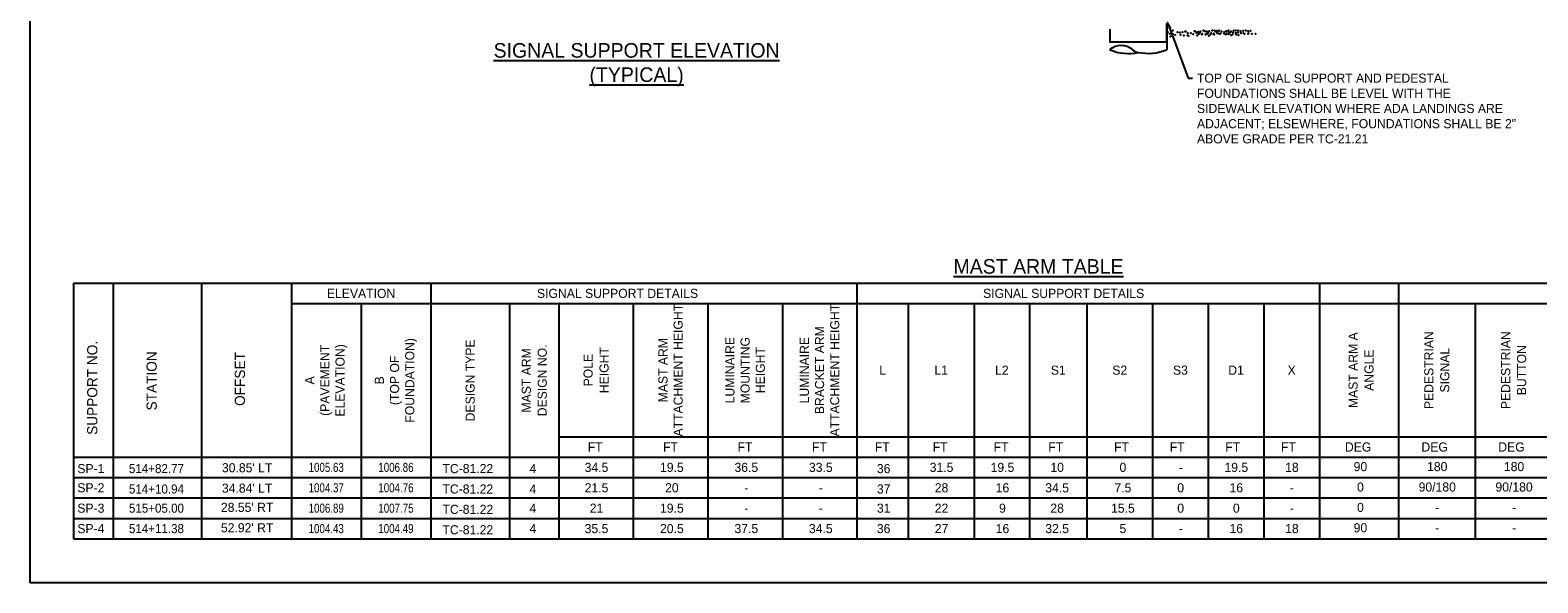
# Model space of a CAD drawing. Header units: feet. Extents: x -492 to 323056, y -198 to 581286.
# Tile 5 of 29: x 63.56 to 84.25, y -138.07 to -130.48. Entities that reach past the tile are written whole.
import ezdxf
from ezdxf import colors
from ezdxf.entities.mleader import LeaderData, LeaderLine
from ezdxf.enums import TextEntityAlignment as Align
from ezdxf.math import Vec2, Vec3

# ---------------------------------------------------------------- set-up
doc = ezdxf.new("R2010")
doc.units = ezdxf.units.FT
doc.header["$MEASUREMENT"] = 0
doc.layers.add('COLUMNS', color=6, linetype='Continuous', plot=False)
for name, color, linetype in [('SH_Data', 7, 'Continuous'), ('ST_Details', 4, 'Continuous'), ('TEXT-DED', 10, 'Continuous')]:
    doc.layers.add(name, color=color, linetype=linetype)
doc.styles.add('Slanted-Normal', font='font31.shx', dxfattribs={"height": 0.14})

msp = doc.modelspace()

# ---------------------------------------------------------------- linework, layer by layer
at = {"layer": 'COLUMNS', "color": 1}
msp.add_lwpolyline([(63.55946, -138.06895), (63.55946, -117.31895), (93.93446, -117.31895), (93.93446, -138.06895)], close=True, dxfattribs=at)
at = {"layer": 'SH_Data'}
for p, q in [((64.15318, -133.95572), (91.8209, -133.95572)), ((64.15318, -133.95572), (64.15318, -137.46396)), ((64.69962, -133.95572), (64.69962, -137.46396)), ((65.91064, -133.95572), (65.91064, -137.46396)), ((67.14362, -133.95572), (67.14362, -137.46396)), ((69.05664, -133.95572), (69.05664, -137.46396)), ((74.90272, -133.95572), (74.90272, -137.46396)), ((81.25039, -133.95572), (81.25039, -137.46396)), ((82.33383, -133.95572), (82.33383, -137.46396)), ((67.14362, -134.23572), (91.8209, -134.23572)), ((68.10013, -134.23572), (68.10013, -137.46396)), ((70.13842, -134.23572), (70.13842, -137.46396)), ((70.81574, -134.23572), (70.81574, -137.46396)), ((71.83532, -134.23572), (71.83532, -137.46396)), ((72.85923, -134.23572), (72.85923, -137.46396)), ((73.88097, -134.23572), (73.88097, -137.46396)), ((75.60807, -134.23572), (75.60807, -137.46396)), ((76.51042, -134.23572), (76.51042, -137.46396)), ((77.27344, -134.23572), (77.27344, -137.46396)), ((78.05896, -134.23572), (78.05896, -137.46396)), ((78.9613, -134.23572), (78.9613, -137.46396)), ((79.72433, -134.23572), (79.72433, -137.46396)), ((80.48736, -134.23572), (80.48736, -137.46396)), ((83.38795, -134.23572), (83.38795, -137.46396)), ((70.81574, -136.06396), (91.8209, -136.06396)), ((64.15318, -136.34396), (91.8209, -136.34396)), ((64.15318, -137.46396), (91.8209, -137.46396))]:
    msp.add_line(p, q, dxfattribs=at)
at = {"layer": 'SH_Data', "color": 247}
for p in [(79.1687, -130.5097), (79.19485, -130.53323), (79.23668, -130.48616), (79.23668, -130.48616), (79.23668, -130.48616), (79.23668, -130.53584), (79.23668, -130.53584), (79.30205, -130.5097), (79.30205, -130.5097), (79.33604, -130.51493), (79.37003, -130.51231), (79.37003, -130.51231), (79.40925, -130.49924), (79.40925, -130.49924), (79.41685, -130.49963), (79.44299, -130.52316), (79.48483, -130.52578), (79.48483, -130.52578), (79.53757, -130.49628), (79.5502, -130.49963), (79.5502, -130.49963), (79.56371, -130.51981), (79.58419, -130.50486), (79.60555, -130.52242), (79.60555, -130.52242), (79.61818, -130.50224), (79.61818, -130.50224), (79.63954, -130.53288), (79.6574, -130.48917), (79.6574, -130.48917), (79.67092, -130.49628), (79.67092, -130.49628), (79.69518, -130.49963), (79.70491, -130.50151), (79.71014, -130.53288), (79.72132, -130.52316), (79.7389, -130.49889), (79.7389, -130.49889), (79.76316, -130.52578), (79.76316, -130.52578), (79.77812, -130.48582), (79.77812, -130.48582), (79.80297, -130.52995), (79.80785, -130.4855), (79.80785, -130.4855), (79.82853, -130.49963), (79.82853, -130.49963), (79.84184, -130.49073), (79.84707, -130.5221), (79.86496, -130.49896), (79.87542, -130.53557), (79.87583, -130.48811), (79.87583, -130.48811), (79.89413, -130.52995), (79.90679, -130.50158), (79.90679, -130.50158), (79.94078, -130.51204), (79.94381, -130.52995), (79.96891, -130.49896), (79.96937, -130.49963), (79.96937, -130.49963), (79.97937, -130.53557), (80.00033, -130.48956), (80.00336, -130.50486), (80.02648, -130.5131), (80.03735, -130.50224), (80.03735, -130.50224), (80.06831, -130.51571), (80.06831, -130.51571), (80.07657, -130.48917), (80.07657, -130.48917), (80.1023, -130.52617), (80.10428, -130.48956), (80.13043, -130.5131), (80.13368, -130.48956), (80.13368, -130.48956), (80.16767, -130.49479), (80.17227, -130.51571), (80.17227, -130.51571), (80.1729, -130.52617), (80.20166, -130.49218), (80.20166, -130.49218), (80.20626, -130.52617), (80.21997, -130.53401), (80.23763, -130.48956), (80.23763, -130.48956), (80.26964, -130.53401), (80.27163, -130.49479), (80.27685, -130.52617), (80.30562, -130.49218), (80.30562, -130.49218), (80.32392, -130.53401), (80.3736, -130.53401), (79.20531, -130.56983), (79.27067, -130.5463), (79.34127, -130.5463), (79.38834, -130.55415), (79.43802, -130.55415), (79.45345, -130.55977), (79.51882, -130.53624), (79.57417, -130.55641), (79.58942, -130.53624), (79.63648, -130.54408), (79.68616, -130.54408), (79.73178, -130.55977), (79.7572, -130.54073), (79.79715, -130.53624), (79.80688, -130.54073), (79.96449, -130.54408), (80.00859, -130.53624), (80.03694, -130.5497), (80.05565, -130.54408), (80.10533, -130.54408), (80.14089, -130.5497)]:
    msp.add_point(p, dxfattribs=at)
at = {"layer": 'ST_Details', "flags": 128}
msp.add_lwpolyline([(78.37261, -130.4682), (78.3727, -130.64254), (79.15635, -130.64101), (79.15635, -130.39096), (79.15635, -130.75075)], dxfattribs=at)
at = {"layer": 'ST_Details', "extrusion": (0, 0, -1)}
msp.add_arc((-78.52932, -130.91715), 0.22861, 46.709905, 133.290095, dxfattribs=at)
at = {"layer": 'ST_Details'}
for centre, radius, start, end in [((78.62641, -130.16519), 0.63822, 246.563113, 282.492154), ((78.77665, -130.66227), 0.12662, 224.333663, 264.47577), ((78.89811, -130.11925), 0.68226, 258.703223, 292.24151)]:
    msp.add_arc(centre, radius, start, end, dxfattribs=at)
at = {"layer": 'TEXT-DED'}
for p, q in [((64.15318, -136.62396), (91.8209, -136.62396)), ((64.15318, -136.90396), (91.8209, -136.90396)), ((64.15318, -137.18396), (91.8209, -137.18396))]:
    msp.add_line(p, q, dxfattribs=at)

# ---------------------------------------------------------------- texts
at = {"layer": 'TEXT-DED', "style": 'Slanted-Normal'}
msp.add_text('%%UMAST ARM TABLE', height=0.2, dxfattribs=at).set_placement((76.22882, -133.62531), align=Align.TOP_LEFT)
for s, p in [('ELEVATION', (68.10013, -134.09572)), ('SIGNAL SUPPORT DETAILS', (71.61904, -134.09572)), ('SIGNAL SUPPORT DETAILS', (77.73996, -134.09572)), ('L2', (76.89193, -135.14984)), ('S1', (77.6662, -135.14984)), ('S2', (78.51013, -135.14984)), ('S3', (79.34282, -135.14984)), ('L', (75.2554, -135.14984)), ('L1', (76.05924, -135.14984)), ('D1', (80.10585, -135.14984)), ('X', (80.86887, -135.14984)), ('FT', (71.31188, -136.20396)), ('FT', (72.34579, -136.20396)), ('FT', (73.36753, -136.20396)), ('FT', (74.38928, -136.20396)), ('FT', (75.25198, -136.20396)), ('FT', (76.04636, -136.20396)), ('FT', (76.88192, -136.20396)), ('FT', (77.63217, -136.20396)), ('FT', (78.53451, -136.20396)), ('FT', (79.29754, -136.20396)), ('FT', (80.06057, -136.20396)), ('FT', (80.8236, -136.20396)), ('DEG', (81.7808, -136.20396)), ('DEG', (82.8308, -136.20396)), ('DEG', (83.88491, -136.20396)), ('SP-1', (64.39279, -136.50043)), ("30.85' LT", (66.53653, -136.48923)), ('TC-81.22', (69.56486, -136.50043)), ('4', (70.45824, -136.50043)), ('34.5', (71.33057, -136.48396)), ('19.5', (72.36448, -136.48396)), ('36.5', (73.38622, -136.48396)), ('33.5', (74.40797, -136.48396)), ('36', (75.27066, -136.50043)), ('31.5', (76.06504, -136.48396)), ('19.5', (76.90061, -136.48396)), ('10', (77.65086, -136.48396)), ('0', (78.5532, -136.48396)), ('-', (79.34608, -136.48396)), ('19.5', (80.10911, -136.48396)), ('18', (80.87214, -136.48396)), ('90', (81.81213, -136.47323)), ('180', (82.86625, -136.47323)), ('180', (83.92037, -136.47323)), ('SP-2', (64.39279, -136.76396)), ("34.84' LT", (66.53653, -136.76923)), ('TC-81.22', (69.56486, -136.78043)), ('4', (70.45824, -136.78043)), ('21.5', (71.33057, -136.76396)), ('20', (72.36448, -136.76396)), ('37', (75.27066, -136.78043)), ('28', (76.06504, -136.76396)), ('16', (76.90061, -136.76396)), ('34.5', (77.65086, -136.76396)), ('7.5', (78.5532, -136.76396)), ('0', (79.34608, -136.76396)), ('16', (80.10911, -136.76396)), ('0', (81.81213, -136.75323)), ('90/180', (82.86625, -136.75323)), ('90/180', (83.92037, -136.75323)), ('-', (73.38622, -136.76396)), ('-', (74.40797, -136.76396)), ('-', (80.87214, -136.76396)), ('SP-3', (64.39279, -137.04396)), ("28.55' RT", (66.53653, -137.03276)), ('TC-81.22', (69.56486, -137.06043)), ('4', (70.45824, -137.04396)), ('21', (71.33057, -137.04396)), ('19.5', (72.36448, -137.04396)), ('-', (73.38622, -137.04396)), ('-', (74.40797, -137.04396)), ('31', (75.27066, -137.04396)), ('22', (76.06504, -137.04396)), ('9', (76.90061, -137.04396)), ('28', (77.65086, -137.04396)), ('15.5', (78.5532, -137.04396)), ('0', (79.34608, -137.04396)), ('0', (80.10911, -137.04396)), ('-', (80.87214, -137.04396)), ('0', (81.81213, -137.03323)), ('-', (82.86625, -137.03323)), ('-', (83.92037, -137.03323)), ('SP-4', (64.39279, -137.32396)), ("52.92' RT", (66.53653, -137.31276)), ('TC-81.22', (69.56486, -137.34043)), ('4', (70.45824, -137.32396)), ('35.5', (71.33057, -137.32396)), ('20.5', (72.36448, -137.32396)), ('37.5', (73.38622, -137.32396)), ('34.5', (74.40797, -137.32396)), ('36', (75.27066, -137.32396)), ('27', (76.06504, -137.32396)), ('16', (76.90061, -137.32396)), ('32.5', (77.65086, -137.32396)), ('5', (78.5532, -137.32396)), ('-', (79.34608, -137.32396)), ('16', (80.10911, -137.32396)), ('18', (80.87214, -137.32396)), ('90', (81.81213, -137.31323)), ('-', (82.86625, -137.31323)), ('-', (83.92037, -137.31323))]:
    msp.add_text(s, height=0.125, dxfattribs=at).set_placement(p, align=Align.MIDDLE_CENTER)
for s, p in [('SUPPORT NO.', (64.41163, -135.3927)), ('STATION', (65.22667, -135.29663)), ('OFFSET', (66.4377, -135.2713))]:
    msp.add_text(s, height=0.14, rotation=90, dxfattribs=at).set_placement(p, align=Align.MIDDLE_CENTER)
for s, width, p in [('514+82.77', 0.95, (65.2924, -136.50043)), ('1005.63', 0.8, (67.62187, -136.48396)), ('1006.86', 0.8, (68.57839, -136.48396)), ('514+10.94', 0.95, (65.2924, -136.78043)), ('1004.37', 0.8, (67.62187, -136.76396)), ('1004.76', 0.8, (68.57839, -136.76396)), ('515+05.00', 0.95, (65.2924, -137.04396)), ('1006.89', 0.8, (67.62187, -137.04396)), ('1007.75', 0.8, (68.57839, -137.04396)), ('514+11.38', 0.95, (65.2924, -137.32396)), ('1004.43', 0.8, (67.62187, -137.32396)), ('1004.49', 0.8, (68.57839, -137.32396))]:
    msp.add_text(s, height=0.125, dxfattribs=dict(at, width=width)).set_placement(p, align=Align.MIDDLE_CENTER)
at = {"layer": 'TEXT-DED', "insert": (71.8805, -131.25407), "char_height": 0.2, "attachment_point": 8, "style": 'Slanted-Normal'}
msp.add_mtext('\\LSIGNAL SUPPORT ELEVATION\\P(TYPICAL)', dxfattribs=at)
at = {"layer": 'TEXT-DED', "char_height": 0.125, "attachment_point": 5, "rotation": 90, "style": 'Slanted-Normal'}
for s, insert, width in [('\\pxqc;MAST ARM ATTACHMENT HEIGHT ', (72.34727, -135.14984), 1.8149352), ('\\pxqc;LUMINAIRE \\PBRACKET ARM ATTACHMENT HEIGHT ', (74.39184, -135.14984), 1.8149352), ('A \\P(PAVEMENT ELEVATION)', (67.62187, -135.28984), 1.5256152), ('B \\P(TOP OF FOUNDATION)', (68.57839, -135.28984), 1.5256152), ('DESIGN TYPE', (69.59753, -135.28984), 1.5256152), ('\\pxqc;LUMINAIRE MOUNTING HEIGHT ', (73.3701, -135.14984), 1.5063788)]:
    msp.add_mtext(s, dxfattribs=dict(at, insert=insert, width=width))
at = {"layer": 'TEXT-DED', "char_height": 0.125, "attachment_point": 5, "rotation": 90, "line_spacing_factor": 1.05, "style": 'Slanted-Normal'}
for s, insert, width in [('MAST ARM DESIGN NO.', (70.47708, -135.28984), 1.5089324), ('POLE\\PHEIGHT', (71.32553, -135.14984), 1.8693159)]:
    msp.add_mtext(s, dxfattribs=dict(at, insert=insert, width=width))
for s, insert in [('MAST ARM A\\PANGLE', (81.82197, -135.14984)), ('PEDESTRIAN\\PSIGNAL', (82.86089, -135.14984)), ('PEDESTRIAN\\PBUTTON', (83.91501, -135.14984))]:
    msp.add_mtext(s, dxfattribs=dict(at, insert=insert))

# ---------------------------------------------------------------- leaders
at = {"layer": 'TEXT-DED'}
ml = msp.add_multileader_mtext('Standard', dxfattribs=at)
ml.set_content('TOP OF SIGNAL SUPPORT AND PEDESTAL\\PFOUNDATIONS SHALL BE LEVEL WITH THE\\PSIDEWALK ELEVATION WHERE ADA LANDINGS ARE ADJACENT; ELSEWHERE, FOUNDATIONS SHALL BE 2" ABOVE GRADE PER TC-21.21', color=256, style='Slanted-Normal')
ml.set_leader_properties()
ml.build(insert=Vec2(0, 0))
ml.multileader.update_dxf_attribs({"dogleg_length": 0.06, "arrow_head_size": 0.125})
ctx = ml.context
ctx.base_point, ctx.char_height, ctx.arrow_head_size, ctx.landing_gap_size, ctx.plane_origin = Vec3(79.50945, -131.14128), 0.125, 0.125, 0.06, Vec3(82.14046, -129.99345)
notes = []
notes.append((ctx, [(1, (1, 1, 0), (79.44945, -131.14128), (1, 0), 0.06, [(0, [(79.15635, -130.34075)], 0, [])])]))
ctx.mtext.insert, ctx.mtext.width, ctx.mtext.flow_direction = Vec3(79.56945, -131.07878), 4.4761173, 5
for ctx, leaders in notes:
    for number, flags, end, landing, length, lines in leaders:
        leader = LeaderData()
        leader.index, (leader.has_last_leader_line, leader.has_dogleg_vector, leader.attachment_direction) = number, flags
        leader.last_leader_point, leader.dogleg_vector, leader.dogleg_length = Vec3(end), Vec3(landing), length
        for number, points, colour, breaks in lines:
            line = LeaderLine()
            line.index, line.vertices, line.color, line.breaks = number, Vec3.list(points), colors.encode_raw_color(colour), breaks
            leader.lines.append(line)
        ctx.leaders.append(leader)

doc.saveas('drawing.dxf')
